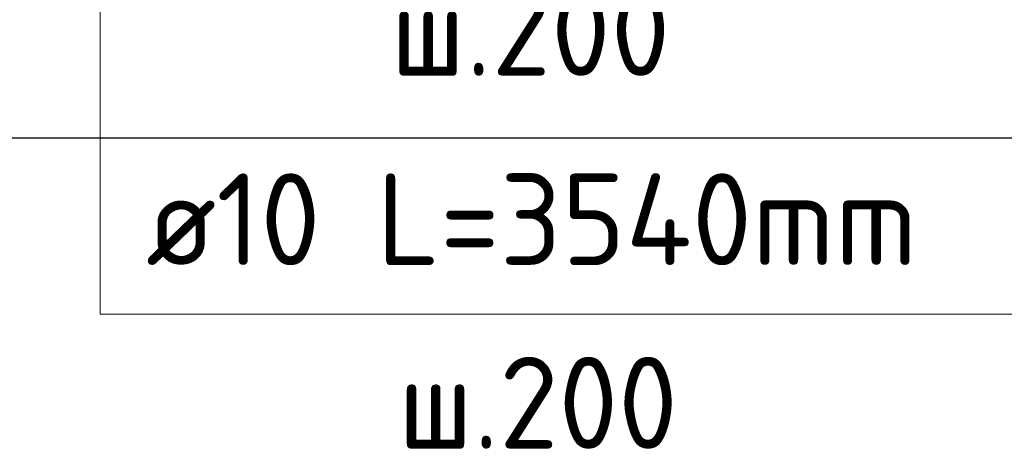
# Model space of a CAD drawing. Header units: millimetres. Extents: x -27380 to 48638, y 46540 to 72525.
# Tile 12 of 106: x -23305 to -22876, y 58509 to 58697. Entities that reach past the tile are written whole.
import ezdxf

# ---------------------------------------------------------------- set-up
doc = ezdxf.new("R2010")
doc.units = ezdxf.units.MM
for name, color, linetype, lineweight in [('Standard', 7, 'Continuous', 25), ('Арм.стержн. вертикальными 1', 22, 'Continuous', 35), ('Арм.стержн.горизонт. 1', 180, 'Continuous', 35)]:
    doc.layers.add(name, color=color, linetype=linetype, lineweight=lineweight)
doc.styles.add('ISOCPEUR', font='ISOCPEUR')

msp = doc.modelspace()

# ---------------------------------------------------------------- linework, layer by layer
at = {"layer": 'Standard', "color": 7, "linetype": 'Continuous', "lineweight": 25, "transparency": 33554687}
msp.add_lwpolyline([(-24350.78, 58645.48), (-22117.88, 58645.48), (-22117.88, 59275.82), (-24350.78, 59275.82), (-24350.78, 58645.48)], dxfattribs=at)
at = {"layer": 'Арм.стержн. вертикальными 1', "color": 7, "linetype": 'Continuous', "lineweight": 13, "transparency": 33554687}
for q in [(-23270.35, 59015.42), (-22854.35, 58568.62)]:
    msp.add_line((-23270.35, 58568.62), q, dxfattribs=at)

# ---------------------------------------------------------------- texts
at = {"layer": 'Арм.стержн. вертикальными 1', "color": 7, "linetype": 'Continuous', "lineweight": 25, "transparency": 33554687, "char_height": 40, "attachment_point": 7, "style": 'ISOCPEUR'}
for s, insert, width in [('\\W0.96;ø10 L=3540mm ', (-23250.35, 58589.95), 395.0199), ('\\W0.95;ш.200 ', (-23140.35, 58509.95), 174.9328)]:
    msp.add_mtext(s, dxfattribs=dict(at, insert=insert, width=width))
at = {"layer": 'Арм.стержн.горизонт. 1', "color": 7, "linetype": 'Continuous', "lineweight": 25, "transparency": 33554687, "insert": (-23143.64, 58672.54), "char_height": 40, "width": 174.9328, "attachment_point": 7, "style": 'ISOCPEUR'}
msp.add_mtext('\\W0.95;ш.200 ', dxfattribs=at)

doc.saveas('drawing.dxf')
